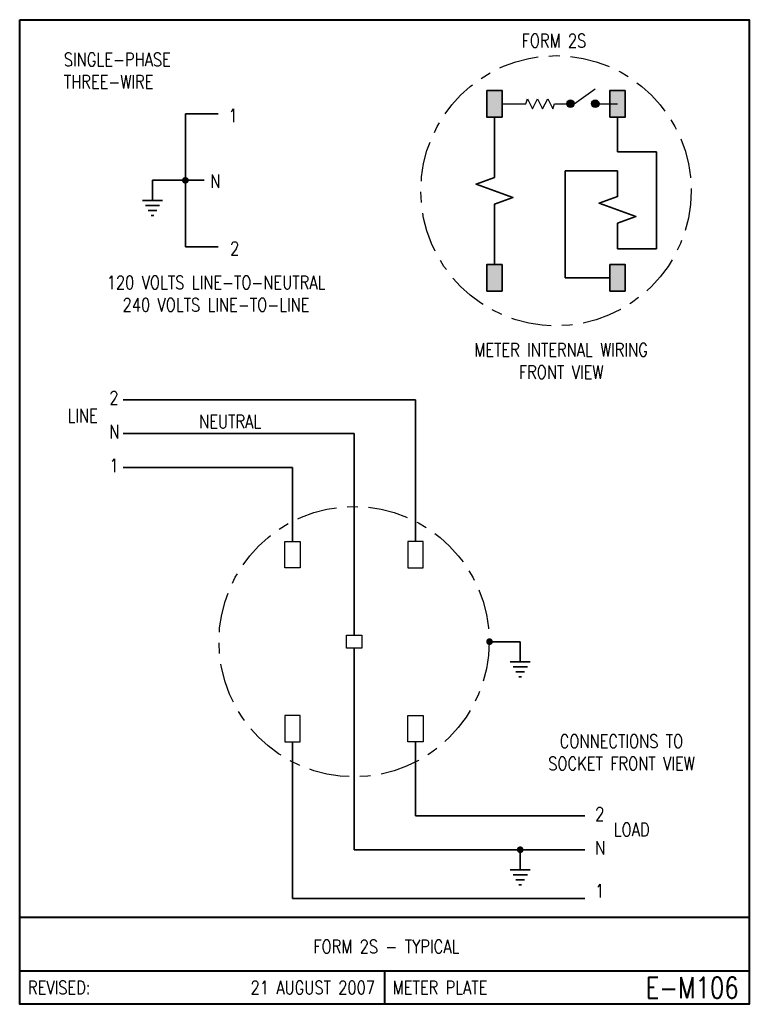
# Model space of a CAD drawing. Header units: inches. Extents: x 0 to 6.81, y 0 to 9.19.
import ezdxf
from ezdxf.enums import TextEntityAlignment as Align

# ---------------------------------------------------------------- set-up
doc = ezdxf.new("R2010")
doc.units = ezdxf.units.IN
doc.header["$LTSCALE"] = 0.5
doc.header["$MEASUREMENT"] = 0
doc.linetypes.add('CENTER2', pattern=[1.125, 0.75, -0.125, 0.125, -0.125])
for name, color, linetype, lineweight in [('E-DETL-1LINE', 4, 'Continuous', 35), ('E-DETL-TEXT', 3, 'Continuous', 35), ('E-DETL-TTLB', 2, 'Continuous', 40), ('E-DETL-TTLB-TEXT', 5, 'Continuous', 50)]:
    doc.layers.add(name, color=color, linetype=linetype, lineweight=lineweight)
doc.layers.add('E-DETL-FINE', color=8, linetype='Continuous')
doc.styles.add('ROMANS', font='romans.shx', dxfattribs={"height": 0.046875})
doc.styles.get("Standard").update_dxf_attribs({"font": 'romans.shx', "width": 0.8})

# ---------------------------------------------------------------- blocks, each defined once
blk = doc.blocks.new('PE008')
for p, q in [((0.1875, -0.0938), (0.1875, 0.0938)), ((0.1875, 0), (0, 0)), ((0.2344, -0.0667), (0.2344, 0.0667)), ((0.2812, -0.0396), (0.2812, 0.0396)), ((0.3281, -0.0126), (0.3281, 0.0126))]:
    blk.add_line(p, q)
blk = doc.blocks.new('E-004')
at = {"const_width": 0.03125}
blk.add_lwpolyline([(-0.015625, 0, 1), (0.015625, 0, 1)], format="xyb", close=True, dxfattribs=at)

msp = doc.modelspace()

# ---------------------------------------------------------------- hatches: boundary and pattern name
at = {"layer": 'E-DETL-1LINE'}
for points in [[(4.5026, 8.5269), (4.3597, 8.5269), (4.3597, 8.2794), (4.5026, 8.2794)], [(5.5085, 8.2794), (5.6514, 8.2794), (5.6514, 8.5269), (5.5085, 8.5269)], [(4.5026, 6.9025), (4.3597, 6.9025), (4.3597, 6.6549), (4.5026, 6.6549)], [(5.5085, 6.6549), (5.6514, 6.6549), (5.6514, 6.9025), (5.5085, 6.9025)]]:
    msp.add_hatch(color=256, dxfattribs=at).paths.add_polyline_path(points)
at = {"layer": 'E-DETL-FINE'}
for points in [[(5.1054, 8.4031, 1), (5.1757, 8.4031, 1)], [(5.407, 8.4031, 1), (5.3367, 8.4031, 1)]]:
    msp.add_hatch(color=256, dxfattribs=at).paths.add_polyline_path(points)

# ---------------------------------------------------------------- linework, layer by layer
at = {"layer": 'E-DETL-1LINE'}
for p, q in [((1.8529, 8.3093), (1.5463, 8.3093)), ((1.5463, 8.3093), (1.5463, 7.0679)), ((4.4312, 8.2794), (4.4312, 7.9548)), ((5.58, 8.2794), (5.58, 7.9551)), ((5.58, 7.9551), (5.9426, 7.9551)), ((5.9426, 7.9551), (5.9426, 7.0489)), ((5.58, 7.7766), (5.0908, 7.7766)), ((5.0908, 7.7766), (5.0908, 6.7787)), ((1.2396, 7.6886), (1.5463, 7.6886)), ((1.5463, 7.6886), (1.7226, 7.6886)), ((4.4312, 7.227), (4.4312, 6.9025)), ((1.5463, 7.0679), (1.8529, 7.0679)), ((5.9426, 7.0489), (5.58, 7.0489)), ((5.0908, 6.7787), (5.5085, 6.7787)), ((3.6951, 5.6406), (0.9667, 5.6406)), ((3.6951, 4.3196), (3.6951, 5.6406)), ((3.1207, 5.3252), (0.9667, 5.3252)), ((3.1207, 3.4455), (3.1207, 5.3252)), ((2.5463, 5.0098), (0.9667, 5.0098)), ((2.5463, 5.0098), (2.5463, 4.3196)), ((3.1207, 3.3218), (3.1207, 1.4421)), ((4.3817, 3.3837), (4.6714, 3.3837)), ((2.5463, 0.9861), (2.5463, 2.4477)), ((3.6951, 2.4477), (3.6951, 1.7575)), ((3.6951, 1.7575), (5.2747, 1.7575)), ((3.1207, 1.4421), (5.2747, 1.4421)), ((2.5463, 0.9861), (5.2747, 0.9861))]:
    msp.add_line(p, q, dxfattribs=at)
for points in [[(4.3597, 8.5269), (4.5026, 8.5269), (4.5026, 8.2794), (4.3597, 8.2794)], [(5.6514, 8.5269), (5.5085, 8.5269), (5.5085, 8.2794), (5.6514, 8.2794)], [(4.3597, 6.6549), (4.5026, 6.6549), (4.5026, 6.9025), (4.3597, 6.9025)], [(5.6514, 6.6549), (5.5085, 6.6549), (5.5085, 6.9025), (5.6514, 6.9025)]]:
    msp.add_lwpolyline(points, close=True, dxfattribs=at)
at = {"layer": 'E-DETL-1LINE', "linetype": 'Continuous'}
for points in [[(4.4312, 7.9548), (4.4312, 7.7159), (4.2594, 7.6534), (4.6029, 7.5284), (4.4312, 7.4659), (4.4312, 7.227)], [(5.58, 7.7766), (5.58, 7.5377), (5.4082, 7.4752), (5.7517, 7.3502), (5.58, 7.2877), (5.58, 7.0489)]]:
    msp.add_lwpolyline(points, dxfattribs=at)
at = {"layer": 'E-DETL-FINE'}
for p, q in [((5.1757, 8.4031), (5.3694, 8.5437)), ((4.5026, 8.4031), (4.662, 8.4031)), ((5.0526, 8.4031), (5.1054, 8.4031)), ((5.407, 8.4031), (5.58, 8.4031))]:
    msp.add_line(p, q, dxfattribs=at)
msp.add_lwpolyline([(4.662, 8.4031), (4.7245, 8.4031), (4.7401, 8.45), (4.787, 8.3562), (4.8339, 8.45), (4.8807, 8.3562), (4.9276, 8.45), (4.9745, 8.3562), (4.9901, 8.4031), (5.0526, 8.4031)], dxfattribs=at)
for points in [[(2.4748, 4.3196), (2.6177, 4.3196), (2.6177, 4.0721), (2.4748, 4.0721)], [(3.7666, 4.3196), (3.6236, 4.3196), (3.6236, 4.0721), (3.7666, 4.0721)], [(3.0492, 3.4455), (3.1921, 3.4455), (3.1921, 3.3218), (3.0492, 3.3218)], [(2.4748, 2.4477), (2.6177, 2.4477), (2.6177, 2.6952), (2.4748, 2.6952)], [(3.7666, 2.4477), (3.6236, 2.4477), (3.6236, 2.6952), (3.7666, 2.6952)]]:
    msp.add_lwpolyline(points, close=True, dxfattribs=at)
at = {"layer": 'E-DETL-FINE', "linetype": 'CENTER2'}
for centre in [(5.0056, 7.5909), (3.1207, 3.3837)]:
    msp.add_circle(centre, 1.261, dxfattribs=at)
at = {"layer": 'E-DETL-FINE'}
for centre in [(5.1405, 8.4031), (5.3719, 8.4031)]:
    msp.add_circle(centre, 0.0352, dxfattribs=at)
at = {"layer": 'E-DETL-TTLB'}
msp.add_lwpolyline([(0, 9.1875), (6.8095, 9.1875), (6.8095, 0), (0, 0)], close=True, dxfattribs=at)
for points in [[(0, 0.8125), (6.8095, 0.8125)], [(0, 0.3125), (6.8095, 0.3125)], [(3.4048, 0.3125), (3.4048, 0)]]:
    msp.add_lwpolyline(points, dxfattribs=at)

# ---------------------------------------------------------------- block references
at = {"layer": 'E-DETL-1LINE'}
for p in [(1.5463, 7.6886), (4.3848, 3.3837), (4.6714, 1.4421)]:
    msp.add_blockref('E-004', p, dxfattribs=at)
at = {"layer": 'E-DETL-1LINE', "rotation": 270}
for p in [(1.2396, 7.6886), (4.6714, 3.3837), (4.6714, 1.4421)]:
    msp.add_blockref('PE008', p, dxfattribs=at)

# ---------------------------------------------------------------- texts
at = {"layer": 'E-DETL-TEXT', "style": 'ROMANS', "width": 0.8}
for s, p in [('REVISED:', (0.0773, 0.1563)), ('METER PLATE', (3.482, 0.1563))]:
    msp.add_text(s, height=0.125, dxfattribs=at).set_placement(p, align=Align.MIDDLE_LEFT)
for s, height, p in [('21 AUGUST 2007', 0.125, (3.316, 0.1563)), ('E-M106', 0.19685, (6.7114, 0.1563))]:
    msp.add_text(s, height=height, dxfattribs=at).set_placement(p, align=Align.MIDDLE_RIGHT)
at = {"layer": 'E-DETL-TEXT', "char_height": 0.125}
for s, insert, width, attachment_point in [('FORM 2S', (4.6836, 9.0544), 0.789333, 1), ('SINGLE-PHASE THREE-WIRE', (0.4119, 8.8777), 1.234375, 1), ('1', (1.9483, 8.3553), 0.234375, 1), ('N', (1.7797, 7.7434), 0.234375, 1), ('2', (1.9637, 7.1162), 0.234375, 1), ('120 VOLTS LINE-TO-NEUTRAL\\P240 VOLTS LINE-TO-LINE', (1.8327, 6.7981), 1.964397, 2), ('METER INTERNAL WIRING FRONT VIEW', (5.0529, 6.1697), 1.78125, 2), ('2', (0.8366, 5.7215), 0.234375, 1), ('LINE', (0.4468, 5.5553), 0.290935, 1), ('NEUTRAL', (1.675, 5.5), 0.569725, 1), ('N', (0.8366, 5.4061), 0.234375, 1), ('1', (0.8366, 5.0907), 0.234375, 1), ('CONNECTIONS TO SOCKET FRONT VIEW', (5.6162, 2.5172), 1.78125, 2), ('2', (5.3704, 1.8384), 0.234375, 1), ('LOAD', (5.5447, 1.6929), 0.296875, 1), ('N', (5.3704, 1.523), 0.234375, 1), ('1', (5.3704, 1.1204), 0.234375, 1)]:
    msp.add_mtext(s, dxfattribs=dict(at, insert=insert, width=width, attachment_point=attachment_point))
at = {"layer": 'E-DETL-TTLB-TEXT', "style": 'ROMANS', "width": 0.8}
msp.add_text('FORM 2S - TYPICAL', height=0.125, dxfattribs=at).set_placement((3.4217, 0.4764), align=Align.CENTER)

doc.saveas('drawing.dxf')
